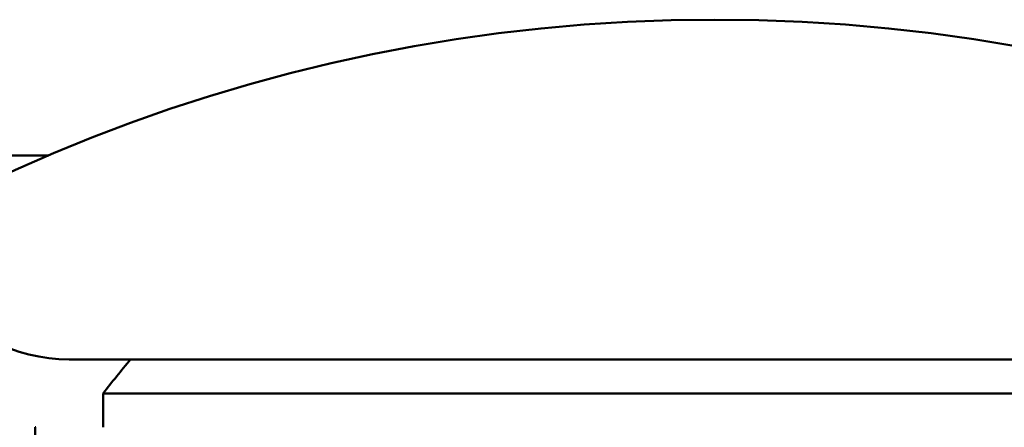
# Model space of a CAD drawing. Header units: millimetres. Extents: x 172 to 1631, y 500 to 2693.
# Tile 33 of 134: x 539 to 568, y 588 to 600. Entities that reach past the tile are written whole.
import ezdxf

# ---------------------------------------------------------------- set-up
doc = ezdxf.new("R2010")
doc.units = ezdxf.units.MM
doc.header["$LTSCALE"] = 10
doc.layers.add('Widoczne (ISO)', color=7, linetype='Continuous', lineweight=50)

msp = doc.modelspace()

# ---------------------------------------------------------------- linework, layer by layer
at = {"layer": 'Widoczne (ISO)'}
for p, q in [((537.234, 595.602), (539.638, 595.602)), ((540.234, 589.602), (578.233, 589.602)), ((541.234, 588.602), (577.234, 588.602)), ((541.234, 588.602), (541.234, 587.602)), ((539.258, 587.602), (539.236, 587.602))]:
    msp.add_line(p, q, dxfattribs=at)
msp.add_circle((559.234, 549.602), 50, dxfattribs=at)
for centre, radius, start, end in [((540.234, 594.602), 5, 215.5439, 270), ((580.56, 557.723), 50, 140.3889, 141.8608)]:
    msp.add_arc(centre, radius, start, end, dxfattribs=at)
msp.add_open_spline([(539.236, 587.602), (539.238, 587.424), (539.24, 587.247), (539.243, 587.047), (539.244, 587.026), (539.244, 587.004)], degree=3, knots=[0, 0, 0, 0, 0.06135239, 0.06135239, 0.06879633, 0.06879633, 0.06879633, 0.06879633], dxfattribs=at)

doc.saveas('drawing.dxf')
